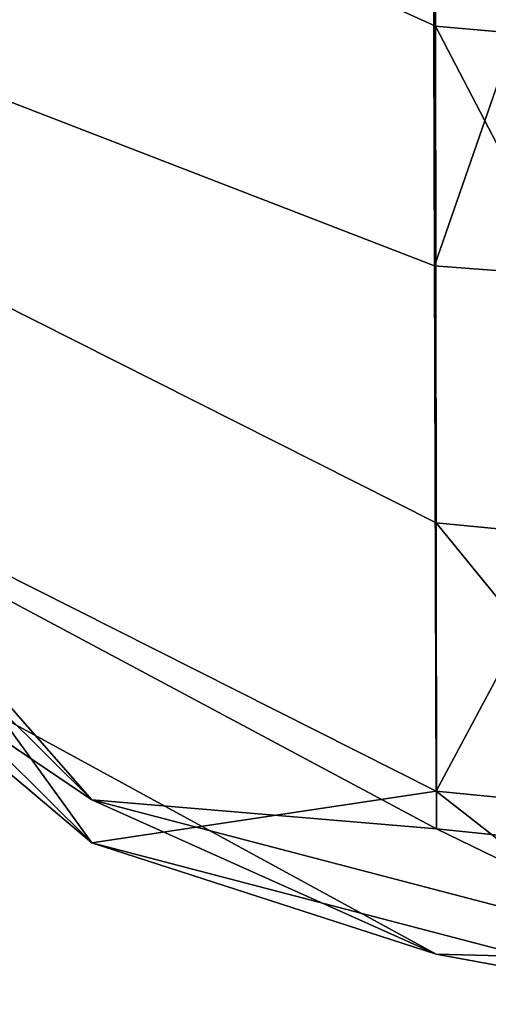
# Model space of a CAD drawing. Header units: inches. Extents: x -6.6 to 28, y -34.7 to 0.
# Tile 25 of 87: x -6.526 to -6.4305, y -34.6539 to -34.4531. Entities that reach past the tile are written whole.
import ezdxf

# ---------------------------------------------------------------- set-up
doc = ezdxf.new("R2010")
doc.units = ezdxf.units.IN
doc.header["$LTSCALE"] = 0.03937007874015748
doc.header["$MEASUREMENT"] = 0
doc.layers.add('A-FURN-3-ST', color=151, linetype='Continuous')

msp = doc.modelspace()

# ---------------------------------------------------------------- meshes
at = {"layer": 'A-FURN-3-ST'}
mesh = msp.add_polyface(dxfattribs=at)
corners = [(-6.385641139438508, -34.61582827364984, 5.308965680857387), (-6.385503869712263, -34.65386879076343, 5.500384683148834), (-6.441078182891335, -34.61041542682, 5.311204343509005), (-6.511270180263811, -34.62098474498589, 5.500359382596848), (-6.563502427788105, -34.54872850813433, 5.336714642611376), (-6.603523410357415, -34.52939947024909, 5.500288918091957), (-6.58958798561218, -34.52057905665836, 5.348355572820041), (-6.625084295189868, -34.45621190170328, 5.374973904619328), (-6.625108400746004, -34.38528737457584, 5.268763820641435), (-6.589679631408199, -34.43452923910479, 5.219558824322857), (-6.625144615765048, -34.27908191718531, 5.197876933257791), (-6.589817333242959, -34.30570401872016, 5.133638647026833), (-6.637320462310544, -34.33070965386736, 5.323300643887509), (-6.637320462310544, -34.38485470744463, 5.404482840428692), (-6.637320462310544, -34.40387546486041, 5.500192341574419), (-6.441899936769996, -34.34298071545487, 5.043690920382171), (-6.386621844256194, -34.3452950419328, 5.03810637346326), (-6.441406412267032, -34.50334437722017, 5.15079494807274), (-6.386032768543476, -34.50754101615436, 5.146601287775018), (-6.563641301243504, -34.45607164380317, 5.198032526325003), (-6.563849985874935, -34.31735692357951, 5.105520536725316), (-6.385503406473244, -34.64509742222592, 16.90084630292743), (-6.441116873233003, -34.64361724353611, 11.20061097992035), (-6.51126991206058, -34.61221353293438, 16.9008210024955), (-6.563453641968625, -34.57690760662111, 11.20055965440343), (-6.603523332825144, -34.52062823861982, 16.90075053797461), (-6.589679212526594, -34.54626573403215, 11.20053607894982), (-6.625108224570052, -34.47664963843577, 11.20048251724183), (-6.637320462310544, -34.39510409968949, 16.90065396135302), (-6.589635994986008, -34.37364316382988, 17.45420260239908), (-6.625096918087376, -34.31576005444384, 17.41548441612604), (-6.62508676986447, -34.40152196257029, 17.25532893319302), (-6.589597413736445, -34.46586465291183, 17.28202539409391), (-6.625080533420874, -34.45440949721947, 17.08151375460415), (-6.589573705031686, -34.52273749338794, 17.09515358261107), (-6.637320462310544, -34.37865873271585, 17.06639217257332), (-6.637320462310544, -34.33019340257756, 17.22573396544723), (-6.563465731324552, -34.55263211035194, 17.10112123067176), (-6.441003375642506, -34.61808730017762, 17.11418758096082), (-6.385537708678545, -34.62381543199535, 17.11533104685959), (-6.441088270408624, -34.55568333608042, 17.319292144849), (-6.385638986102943, -34.56109632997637, 17.32153807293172), (-6.441226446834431, -34.45448882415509, 17.50828061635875), (-6.385803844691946, -34.45938607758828, 17.51155647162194), (-6.441413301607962, -34.31836499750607, 17.67389087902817), (-6.386026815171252, -34.32255942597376, 17.67808889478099), (-6.563560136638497, -34.39897411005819, 17.47114655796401), (-6.563501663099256, -34.4940182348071, 17.29370661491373), (-6.563639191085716, -34.27113199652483, 17.62661869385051), (-4.869376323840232, -34.27796910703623, 17.67811661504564), (-4.862016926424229, -34.42065755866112, 17.50238745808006), (-4.861499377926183, -34.43187554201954, 5.118208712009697)]
mesh.append_faces([[corners[k] for k in face] for face in [(0, 1, 2), (2, 1, 3), (2, 3, 4), (4, 3, 5), (4, 5, 6), (6, 5, 7), (6, 7, 8, 9), (9, 8, 10, 11), (12, 8, 13), (13, 8, 7), (13, 7, 14), (14, 7, 5), (15, 16, 17), (17, 16, 18), (17, 18, 2), (2, 18, 0), (17, 2, 4, 19), (19, 4, 6, 9), (19, 9, 11, 20), (17, 19, 20, 15), (1, 21, 22), (22, 21, 23), (22, 23, 24), (24, 23, 25), (24, 25, 26), (26, 25, 27), (26, 27, 5), (5, 27, 14), (14, 27, 28), (28, 27, 25), (26, 5, 24), (24, 5, 3), (24, 3, 22), (22, 3, 1), (29, 30, 31, 32), (32, 31, 33, 34), (34, 33, 25), (25, 33, 28), (28, 33, 35), (35, 33, 36), (36, 33, 31), (34, 25, 37), (37, 25, 23), (37, 23, 38), (38, 23, 21), (38, 21, 39), (38, 39, 40), (40, 39, 41), (40, 41, 42), (42, 41, 43), (42, 43, 44), (44, 43, 45), (46, 29, 32, 47), (47, 32, 34, 37), (44, 48, 46, 42), (42, 46, 47, 40), (40, 47, 37, 38), (49, 45, 43), (50, 43, 41), (18, 16, 51)]])

doc.saveas('drawing.dxf')
